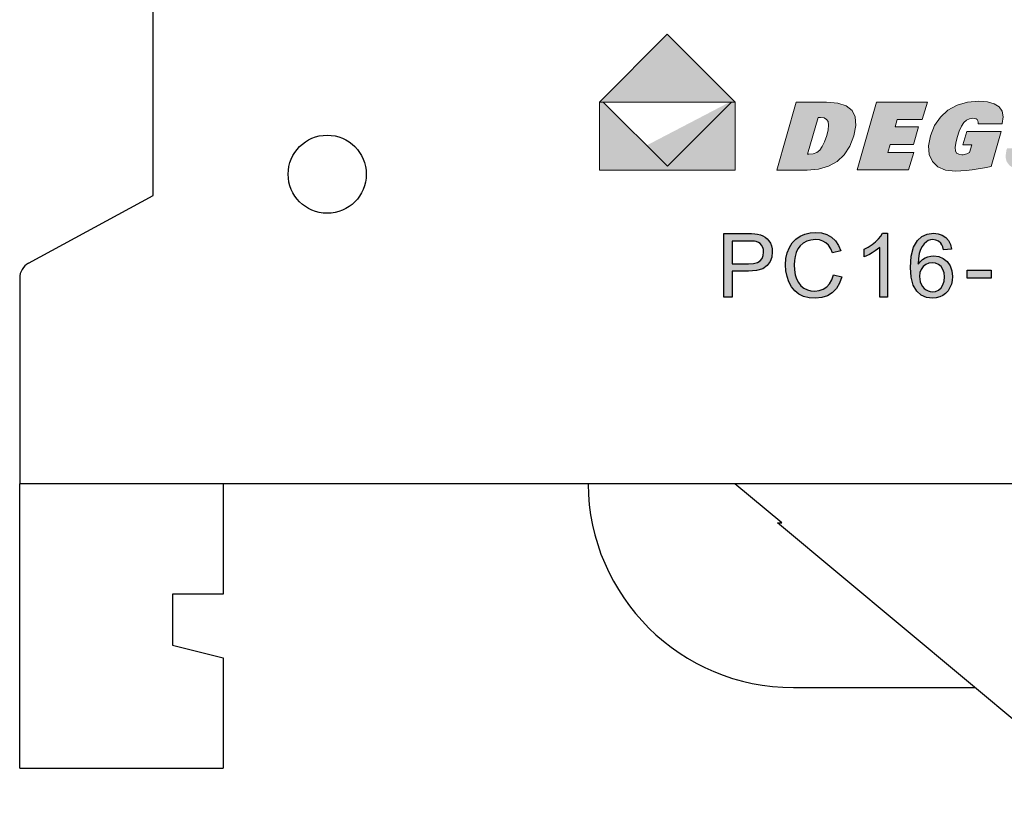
# Model space of a CAD drawing. Header units: inches. Extents: x 3728 to 5725, y -2497 to -825.
# Tile 3 of 10: x 5572 to 5596, y -2419 to -2400. Entities that reach past the tile are written whole.
import ezdxf

# ---------------------------------------------------------------- set-up
doc = ezdxf.new("R2010")
doc.units = ezdxf.units.IN
doc.header["$MEASUREMENT"] = 0
doc.layers.get('0').update_dxf_attribs({"lineweight": 30})
for name, color, linetype in [('___1', 7, 'Continuous'), ('DIM', 3, 'Continuous'), ('RED', 1, 'Continuous')]:
    doc.layers.add(name, color=color, linetype=linetype)

msp = doc.modelspace()

# ---------------------------------------------------------------- hatches: boundary and pattern name
at = {"layer": 'DIM'}
h = msp.add_hatch(color=1, dxfattribs=at)
h.paths.add_polyline_path([(5587.63933480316, -2400.640155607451), (5586.040210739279, -2402.240155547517), (5589.240210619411, -2402.240155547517)], flags=17)
h.paths.add_polyline_path([(5586.040210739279, -2403.840155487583), (5589.240210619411, -2403.840155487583), (5589.240210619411, -2402.240155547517), (5586.040210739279, -2402.240155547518)], flags=17)
h.paths.add_polyline_path([(5586.040210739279, -2403.840155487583), (5589.240210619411, -2403.840155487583), (5589.240210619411, -2402.240155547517), (5587.63933480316, -2400.640155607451), (5586.040210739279, -2402.240155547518)])
h.paths.add_polyline_path([(5591.442314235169, -2403.749925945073), (5591.206834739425, -2403.817594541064), (5590.937035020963, -2403.840155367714), (5590.217809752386, -2403.840155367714), (5590.679855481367, -2402.240155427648), (5591.394638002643, -2402.240155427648), (5591.657801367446, -2402.261827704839), (5591.857752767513, -2402.326816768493), (5591.994367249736, -2402.435011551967), (5592.069047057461, -2402.58824468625), (5592.08286122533, -2402.787543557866), (5592.035795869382, -2403.03293593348), (5591.940762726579, -2403.278258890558), (5591.810034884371, -2403.479612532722), (5591.643501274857, -2403.637149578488)])
h.paths.add_polyline_path([(5596.557778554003, -2402.549939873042), (5596.524208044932, -2402.559630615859), (5596.493886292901, -2402.575929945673), (5596.468312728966, -2402.59749115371), (5596.449347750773, -2402.623106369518), (5596.436921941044, -2402.65283112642), (5596.442933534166, -2402.706685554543), (5596.494747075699, -2402.751418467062), (5596.592320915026, -2402.787015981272), (5596.63313865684, -2402.797567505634), (5596.668014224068, -2402.806994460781), (5596.696836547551, -2402.815505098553), (5596.872158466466, -2402.875551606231), (5596.999540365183, -2402.940262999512), (5597.078954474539, -2403.009653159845), (5597.118994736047, -2403.090872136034), (5597.128352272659, -2403.190361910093), (5597.107054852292, -2403.308094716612), (5597.03908081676, -2403.46743662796), (5596.934023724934, -2403.603023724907), (5596.791772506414, -2403.714814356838), (5596.620018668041, -2403.798254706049), (5596.425967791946, -2403.848263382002), (5596.209647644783, -2403.864909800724), (5596.001088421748, -2403.850998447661), (5595.836095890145, -2403.809333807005), (5595.714767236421, -2403.739957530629), (5595.639393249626, -2403.644563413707), (5595.612014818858, -2403.525497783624), (5595.632659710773, -2403.382760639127), (5595.636713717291, -2403.368807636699), (5595.640170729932, -2403.357145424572), (5595.643155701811, -2403.347607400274), (5595.64593241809, -2403.33972152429), (5595.648723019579, -2403.332321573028), (5595.651471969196, -2403.325421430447), (5596.225336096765, -2403.325421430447), (5596.22157364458, -2403.338374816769), (5596.211410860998, -2403.388064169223), (5596.212257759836, -2403.428354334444), (5596.224031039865, -2403.459286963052), (5596.247272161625, -2403.481223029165), (5596.282008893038, -2403.494440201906), (5596.328324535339, -2403.498855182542), (5596.371474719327, -2403.495412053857), (5596.410057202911, -2403.48506878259), (5596.444141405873, -2403.467811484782), (5596.472102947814, -2403.444778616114), (5596.49316434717, -2403.416400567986), (5596.507159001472, -2403.382760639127), (5596.512865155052, -2403.357478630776), (5596.514503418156, -2403.334820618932), (5596.512032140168, -2403.314703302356), (5596.505812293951, -2403.297432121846), (5596.495580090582, -2403.283284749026), (5596.481418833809, -2403.272177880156), (5596.444557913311, -2403.255517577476), (5596.387232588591, -2403.235733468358), (5596.309290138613, -2403.212658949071), (5596.227252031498, -2403.189390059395), (5596.157778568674, -2403.168398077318), (5596.100772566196, -2403.149794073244), (5595.992202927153, -2403.102825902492), (5595.910442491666, -2403.046902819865), (5595.855616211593, -2402.981941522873), (5595.826280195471, -2402.906498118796), (5595.821018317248, -2402.818392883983), (5595.839872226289, -2402.717542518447), (5595.903542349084, -2402.570654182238), (5596.002865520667, -2402.447340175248), (5596.137883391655, -2402.347780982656), (5596.303695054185, -2402.274670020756), (5596.495344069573, -2402.230756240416), (5596.712788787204, -2402.216095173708), (5596.90268847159, -2402.228687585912), (5597.052284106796, -2402.266423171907), (5597.161603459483, -2402.32930193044), (5597.228994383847, -2402.41594938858), (5597.253124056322, -2402.524491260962), (5597.233923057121, -2402.655010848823), (5597.224190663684, -2402.688692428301), (5596.694642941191, -2402.688692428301), (5596.699918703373, -2402.644459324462), (5596.696656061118, -2402.608695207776), (5596.684924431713, -2402.581441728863), (5596.664154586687, -2402.562101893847), (5596.634013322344, -2402.550564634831), (5596.594403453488, -2402.546732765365)])
h.paths.add_polyline_path([(5594.469436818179, -2402.311267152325), (5594.713204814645, -2402.239891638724), (5594.98650319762, -2402.216095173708), (5595.188342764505, -2402.231256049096), (5595.347184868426, -2402.276655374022), (5595.463029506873, -2402.352195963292), (5595.533627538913, -2402.455628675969), (5595.556604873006, -2402.584787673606), (5595.531947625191, -2402.739742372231), (5595.52949023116, -2402.748211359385), (5594.964095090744, -2402.748211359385), (5594.966732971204, -2402.710170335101), (5594.959735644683, -2402.678085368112), (5594.943103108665, -2402.652067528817), (5594.917487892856, -2402.633241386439), (5594.883889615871, -2402.621870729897), (5594.842363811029, -2402.618066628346), (5594.760783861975, -2402.629506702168), (5594.689102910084, -2402.663799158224), (5594.62739037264, -2402.720832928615), (5594.572328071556, -2402.80568940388), (5594.520139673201, -2402.922728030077), (5594.470839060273, -2403.072129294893), (5594.437615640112, -2403.207369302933), (5594.424648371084, -2403.312856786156), (5594.431978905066, -2403.388661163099), (5594.460190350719, -2403.439544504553), (5594.509976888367, -2403.470157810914), (5594.5815328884, -2403.480376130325), (5594.611340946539, -2403.479015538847), (5594.641634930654, -2403.474850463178), (5594.672373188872, -2403.467811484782), (5594.703527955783, -2403.458079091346), (5594.735251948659, -2403.445222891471), (5594.767420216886, -2403.429326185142), (5594.819844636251, -2403.247798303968), (5594.608744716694, -2403.247798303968), (5594.699210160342, -2402.93459849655), (5595.507137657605, -2402.93459849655), (5595.270672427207, -2403.753244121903), (5595.117800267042, -2403.787175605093), (5594.969606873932, -2403.815012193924), (5594.826133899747, -2403.836823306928), (5594.688019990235, -2403.85251175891), (5594.555987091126, -2403.861827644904), (5594.430118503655, -2403.864909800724), (5594.200303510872, -2403.8400165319), (5594.020455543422, -2403.765336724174), (5593.89063013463, -2403.640856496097), (5593.815533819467, -2403.473239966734), (5593.800206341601, -2403.269873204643), (5593.844606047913, -2403.030742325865), (5593.939889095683, -2402.792152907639), (5594.07683678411, -2402.591909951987), (5594.255421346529, -2402.430207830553)])
h.paths.add_polyline_path([(5598.473686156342, -2403.768946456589), (5598.248147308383, -2403.839294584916), (5597.99350846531, -2403.862730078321), (5597.766595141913, -2403.838808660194), (5597.591689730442, -2403.767072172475), (5597.468819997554, -2403.647534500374), (5597.400623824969, -2403.484721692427), (5597.389822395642, -2403.28264610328), (5597.436415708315, -2403.041460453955), (5597.530490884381, -2402.797248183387), (5597.660010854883, -2402.593312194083), (5597.825045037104, -2402.42948588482), (5598.020623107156, -2402.309656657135), (5598.241885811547, -2402.237836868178), (5598.488888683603, -2402.213915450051), (5598.721008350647, -2402.237822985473), (5598.899690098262, -2402.309545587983), (5599.025044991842, -2402.429111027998), (5599.094629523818, -2402.592381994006), (5599.105861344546, -2402.795845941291), (5599.058879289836, -2403.039225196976), (5598.964221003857, -2403.285478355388), (5598.834645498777, -2403.489594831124), (5598.670138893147, -2403.651574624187)])
h.paths.add_polyline_path([(5591.077217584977, -2403.458426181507), (5591.161657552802, -2403.424675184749), (5591.232685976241, -2403.368321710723), (5591.293870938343, -2403.285367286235), (5591.348905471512, -2403.171855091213), (5591.397914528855, -2403.027799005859), (5591.43106853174, -2402.888754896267), (5591.441675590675, -2402.779393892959), (5591.429791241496, -2402.699785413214), (5591.394513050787, -2402.645542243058), (5591.334674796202, -2402.61299911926), (5591.250179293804, -2402.602156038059), (5591.23624017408, -2402.602169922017), (5591.224647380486, -2402.60228099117), (5591.215303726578, -2402.602544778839), (5591.20751503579, -2402.603030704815), (5591.199823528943, -2402.603669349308), (5591.192187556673, -2402.604405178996), (5590.94299107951, -2403.467422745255), (5590.94803082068, -2403.467547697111), (5590.954389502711, -2403.467936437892), (5590.969689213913, -2403.469172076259), (5590.97540925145, -2403.469546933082), (5590.979338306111, -2403.469671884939)], flags=16)
h.paths.add_polyline_path([(5598.306236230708, -2402.638628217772), (5598.252437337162, -2402.668116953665), (5598.205635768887, -2402.717167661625), (5598.161860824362, -2402.792860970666), (5598.117030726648, -2402.902416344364), (5598.071173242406, -2403.04588931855), (5598.036589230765, -2403.180976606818), (5598.019484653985, -2403.285894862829), (5598.019845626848, -2403.360560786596), (5598.037908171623, -2403.410222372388), (5598.07393607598, -2403.440072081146), (5598.127859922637, -2403.450040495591), (5598.188670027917, -2403.439572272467), (5598.243024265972, -2403.408139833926), (5598.290797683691, -2403.35575706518), (5598.335711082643, -2403.276148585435), (5598.381568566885, -2403.163080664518), (5598.428272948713, -2403.016650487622), (5598.462121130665, -2402.884520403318), (5598.478475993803, -2402.783114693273), (5598.477351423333, -2402.712350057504), (5598.458317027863, -2402.665881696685), (5598.421511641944, -2402.638045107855), (5598.36687973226, -2402.628784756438)], flags=16)
h.paths.add_polyline_path([(5601.200797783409, -2402.240155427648), (5600.739362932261, -2403.837961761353), (5599.993911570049, -2403.837961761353), (5599.933018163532, -2402.855448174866), (5599.64927932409, -2403.837961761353), (5599.145707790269, -2403.837961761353), (5599.607087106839, -2402.240155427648), (5600.352594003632, -2402.240155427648), (5600.420915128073, -2403.196748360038), (5600.697170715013, -2402.240155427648)])
h.paths.add_polyline_path([(5593.448617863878, -2403.42309245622), (5593.328802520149, -2403.837961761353), (5592.11223944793, -2403.837961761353), (5592.573674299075, -2402.240155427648), (5593.7695230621, -2402.240155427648), (5593.650971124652, -2402.650595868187), (5593.058627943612, -2402.650595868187), (5593.008549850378, -2402.824029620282), (5593.558756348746, -2402.824029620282), (5593.440204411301, -2403.234470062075), (5592.889997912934, -2403.234470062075), (5592.835560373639, -2403.42309245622)])
edge = h.paths.add_edge_path(flags=17)
edge.add_line((5589.19494340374, -2402.194913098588), (5589.194955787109, -2402.194900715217))
edge.add_line((5587.640210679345, -2403.749645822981), (5589.149700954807, -2402.240155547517))
edge.add_line((5587.640210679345, -2403.749645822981), (5586.130720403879, -2402.240155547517))
edge.add_line((5589.09875055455, -2402.09877287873), (5589.098827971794, -2402.098695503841))
edge.add_line((5586.040210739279, -2402.245166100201), (5586.040210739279, -2403.840155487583))
for points in [[(5586.040210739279, -2402.240155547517), (5589.240210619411, -2402.240155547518), (5587.63933480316, -2400.640155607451)], [(5586.130720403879, -2402.240155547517), (5586.040210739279, -2402.240155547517), (5586.040210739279, -2403.840155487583), (5589.240210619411, -2403.840155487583), (5589.240210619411, -2402.240155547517), (5589.149700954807, -2402.240155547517), (5587.640210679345, -2403.749645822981)]]:
    msp.add_hatch(color=1, dxfattribs=at).paths.add_polyline_path(points)
at = {"layer": 'RED'}
h = msp.add_hatch(color=256, dxfattribs=at)
h.paths.add_polyline_path([(5593.969526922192, -2405.490443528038), (5594.031013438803, -2405.516725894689), (5594.08481917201, -2405.56061033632), (5594.112557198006, -2405.599832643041), (5594.135700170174, -2405.65238396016), (5594.154328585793, -2405.718123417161), (5594.337379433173, -2405.703808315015), (5594.312324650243, -2405.595566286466), (5594.267179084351, -2405.504161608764), (5594.201842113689, -2405.429674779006), (5594.119298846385, -2405.374353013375), (5594.02262159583, -2405.341168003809), (5593.911890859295, -2405.330106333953), (5593.764225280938, -2405.349291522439), (5593.638374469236, -2405.406739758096), (5593.534251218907, -2405.502296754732), (5593.444932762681, -2405.660279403), (5593.391402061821, -2405.870967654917), (5593.373578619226, -2406.134448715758), (5593.389664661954, -2406.369232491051), (5593.438036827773, -2406.55528857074), (5593.518882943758, -2406.692536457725), (5593.625099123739, -2406.786751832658), (5593.750252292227, -2406.843160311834), (5593.894402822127, -2406.861929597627), (5593.981299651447, -2406.854819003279), (5594.061743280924, -2406.833420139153), (5594.135820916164, -2406.797679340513), (5594.201728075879, -2406.748334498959), (5594.257526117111, -2406.68634487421), (5594.303147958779, -2406.611858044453), (5594.337010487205, -2406.528711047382), (5594.357443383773, -2406.441210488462), (5594.364292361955, -2406.349208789), (5594.349856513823, -2406.214865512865), (5594.306629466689, -2406.098124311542), (5594.234698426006, -2405.99893822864), (5594.142327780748, -2405.923592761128), (5594.037781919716, -2405.878440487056), (5593.92097363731, -2405.863400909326), (5593.851712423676, -2405.868861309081), (5593.784483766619, -2405.885195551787), (5593.7194151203, -2405.912309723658), (5593.658492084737, -2405.950955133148), (5593.604243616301, -2406.001158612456), (5593.556595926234, -2406.062846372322), (5593.563344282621, -2405.924196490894), (5593.580724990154, -2405.808588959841), (5593.608650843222, -2405.716037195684), (5593.646269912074, -2405.641429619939), (5593.69203262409, -2405.579701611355), (5593.745952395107, -2405.530926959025), (5593.792660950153, -2405.50357129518), (5593.844098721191, -2405.487169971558), (5593.900346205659, -2405.481696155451)])
h.paths.add_polyline_path([(5593.963362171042, -2406.036074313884), (5594.032878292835, -2406.065844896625), (5594.09284877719, -2406.115565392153), (5594.138846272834, -2406.182612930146), (5594.166443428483, -2406.264344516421), (5594.175646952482, -2406.360753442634), (5594.166329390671, -2406.460871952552), (5594.138383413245, -2406.546085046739), (5594.091795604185, -2406.616399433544), (5594.032281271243, -2406.668783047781), (5593.965461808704, -2406.700223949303), (5593.891263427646, -2406.710708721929), (5593.812741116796, -2406.703045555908), (5593.73861372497, -2406.664939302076), (5593.693917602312, -2406.630010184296), (5593.656278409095, -2406.585904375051), (5593.625790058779, -2406.532574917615), (5593.603317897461, -2406.473671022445), (5593.5897809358, -2406.412902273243), (5593.585252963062, -2406.35026867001), (5593.594919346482, -2406.25968908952), (5593.623918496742, -2406.181452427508), (5593.672243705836, -2406.115565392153), (5593.734441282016, -2406.065844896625), (5593.805097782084, -2406.036074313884), (5593.88428699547, -2406.02616643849)], flags=16)
h.paths.add_polyline_path([(5592.830666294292, -2405.330106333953), (5592.712221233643, -2405.330106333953), (5592.672536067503, -2405.395678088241), (5592.617871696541, -2405.462571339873), (5592.5483958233, -2405.530926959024), (5592.46688560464, -2405.596351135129), (5592.376748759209, -2405.655026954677), (5592.277985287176, -2405.706947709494), (5592.277985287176, -2405.884712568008), (5592.337747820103, -2405.860174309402), (5592.402467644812, -2405.828485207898), (5592.472231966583, -2405.789719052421), (5592.539547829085, -2405.747471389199), (5592.597619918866, -2405.705210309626), (5592.646535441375, -2405.662949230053), (5592.646535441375, -2406.836418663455), (5592.830666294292, -2406.836418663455)])
h.paths.add_polyline_path([(5591.308492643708, -2405.513807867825), (5591.380235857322, -2405.555384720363), (5591.441286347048, -2405.615120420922), (5591.491771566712, -2405.694577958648), (5591.531852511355, -2405.79391832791), (5591.727125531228, -2405.747833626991), (5591.676600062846, -2405.619621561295), (5591.605333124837, -2405.512224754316), (5591.513338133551, -2405.425475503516), (5591.403050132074, -2405.361775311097), (5591.276843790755, -2405.323612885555), (5591.134652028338, -2405.310907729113), (5591.005983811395, -2405.320936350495), (5590.884768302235, -2405.35106246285), (5590.771012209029, -2405.40135985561), (5590.669089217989, -2405.471097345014), (5590.584104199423, -2405.559456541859), (5590.515969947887, -2405.666464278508), (5590.466229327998, -2405.789390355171), (5590.436438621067, -2405.925598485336), (5590.426524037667, -2406.075075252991), (5590.435365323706, -2406.215234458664), (5590.461828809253, -2406.34934295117), (5590.505827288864, -2406.477407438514), (5590.566730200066, -2406.592303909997), (5590.643839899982, -2406.687646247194), (5590.73710272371, -2406.763421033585), (5590.848437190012, -2406.818139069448), (5590.97988256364, -2406.850981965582), (5591.131505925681, -2406.861929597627), (5591.279889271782, -2406.847708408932), (5591.412119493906, -2406.805004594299), (5591.528371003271, -2406.733737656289), (5591.625350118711, -2406.63502784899), (5591.700266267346, -2406.510693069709), (5591.752985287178, -2406.360753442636), (5591.554224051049, -2406.310469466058), (5591.51869120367, -2406.426278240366), (5591.466549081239, -2406.521533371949), (5591.397717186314, -2406.596140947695), (5591.314898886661, -2406.64945028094), (5591.22083779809, -2406.681494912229), (5591.115446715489, -2406.692194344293), (5591.026114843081, -2406.684379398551), (5590.941129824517, -2406.660874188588), (5590.860411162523, -2406.621631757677), (5590.788775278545, -2406.566464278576), (5590.730964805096, -2406.495304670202), (5590.686818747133, -2406.408233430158), (5590.655941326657, -2406.307618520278), (5590.637420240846, -2406.196290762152), (5590.631248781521, -2406.074022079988), (5590.636494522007, -2405.976130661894), (5590.652225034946, -2405.880177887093), (5590.678420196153, -2405.786230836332), (5590.717300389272, -2405.699354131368), (5590.771703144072, -2405.625128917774), (5590.841554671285, -2405.563414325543), (5590.925312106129, -2405.517430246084), (5591.021560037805, -2405.489839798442), (5591.130479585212, -2405.480642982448), (5591.225265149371, -2405.488920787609)])
h.paths.add_polyline_path([(5589.894960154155, -2405.390063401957), (5589.833124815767, -2405.366658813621), (5589.763367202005, -2405.350706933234), (5589.703061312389, -2405.342824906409), (5589.626991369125, -2405.338035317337), (5589.53524457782, -2405.336418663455), (5588.969328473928, -2405.336418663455), (5588.969328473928, -2406.836418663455), (5589.167747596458, -2406.836418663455), (5589.167747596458, -2406.226644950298), (5589.552699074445, -2406.226644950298), (5589.742981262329, -2406.211880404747), (5589.889700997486, -2406.167694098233), (5589.992871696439, -2406.094247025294), (5590.06041563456, -2405.999293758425), (5590.10095273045, -2405.891212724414), (5590.114462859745, -2405.770144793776), (5590.109438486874, -2405.697851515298), (5590.094325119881, -2405.629656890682), (5590.069035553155, -2405.56550054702), (5590.035394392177, -2405.508152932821), (5589.9953134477, -2405.459874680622), (5589.948873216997, -2405.420927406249)])
h.paths.add_polyline_path([(5589.888694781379, -2405.662828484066), (5589.904485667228, -2405.716614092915), (5589.909731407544, -2405.776457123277), (5589.900769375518, -2405.856558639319), (5589.873876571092, -2405.923700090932), (5589.829052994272, -2405.977968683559), (5589.762803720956, -2406.017794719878), (5589.671707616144, -2406.041635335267), (5589.555838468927, -2406.049564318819), (5589.167747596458, -2406.049564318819), (5589.167747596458, -2405.513445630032), (5589.551666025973, -2405.513445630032), (5589.632277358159, -2405.514948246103), (5589.693944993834, -2405.519395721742), (5589.736829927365, -2405.526727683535), (5589.809613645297, -2405.555702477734), (5589.862251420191, -2405.615093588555)], flags=16)

# ---------------------------------------------------------------- linework, layer by layer
at = {"color": 7, "linetype": 'Continuous'}
for p, q in [((5575.520504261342, -2404.440155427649), (5575.520504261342, -2387.990155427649)), ((5572.579640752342, -2406.036914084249), (5575.520504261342, -2404.440155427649)), ((5572.370504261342, -2406.388440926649), (5572.370504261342, -2411.240155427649)), ((5614.870504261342, -2411.240155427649), (5572.370504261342, -2411.240155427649))]:
    msp.add_line(p, q, dxfattribs=at)
at = {"color": 1, "linetype": 'Continuous', "lineweight": 0}
for p, q in [((5587.63933480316, -2400.640155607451), (5586.040210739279, -2402.240155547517)), ((5586.040210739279, -2402.240155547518), (5586.040210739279, -2403.840155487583)), ((5586.040210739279, -2402.240155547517), (5589.240210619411, -2402.240155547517)), ((5587.640210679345, -2403.749645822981), (5586.130720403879, -2402.240155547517)), ((5587.640210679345, -2403.749645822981), (5589.149700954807, -2402.240155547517)), ((5589.240210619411, -2402.240155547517), (5589.240210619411, -2403.840155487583)), ((5586.040210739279, -2403.840155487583), (5589.240210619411, -2403.840155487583))]:
    msp.add_line(p, q, dxfattribs=at)
at = {"color": 1, "linetype": 'Continuous'}
for p, q in [((5594.705867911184, -2406.201141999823), (5595.274955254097, -2406.201141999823)), ((5594.705867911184, -2406.386244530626), (5594.705867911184, -2406.201141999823)), ((5595.274955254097, -2406.201141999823), (5595.274955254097, -2406.386244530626)), ((5595.274955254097, -2406.386244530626), (5594.705867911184, -2406.386244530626))]:
    msp.add_line(p, q, dxfattribs=at)
at = {"color": 3, "linetype": 'Continuous'}
for p, q in [((5572.370504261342, -2417.940155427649), (5572.370504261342, -2411.240155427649)), ((5577.170504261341, -2411.240155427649), (5577.170504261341, -2413.840155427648)), ((5590.342613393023, -2412.160155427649), (5589.232498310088, -2411.240155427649)), ((5598.244785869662, -2418.840155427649), (5590.2336211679, -2412.160155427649)), ((5590.2336211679, -2412.160155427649), (5590.342613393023, -2412.160155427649)), ((5575.970504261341, -2413.840155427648), (5575.970504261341, -2415.040155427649)), ((5577.170504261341, -2413.840155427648), (5575.970504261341, -2413.840155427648)), ((5575.970504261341, -2415.040155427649), (5577.170504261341, -2415.340155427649)), ((5577.170504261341, -2415.340155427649), (5577.170504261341, -2417.940155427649)), ((5590.611399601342, -2416.040155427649), (5594.886812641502, -2416.040155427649)), ((5572.370504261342, -2417.940155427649), (5577.170504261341, -2417.940155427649))]:
    msp.add_line(p, q, dxfattribs=at)
at = {"color": 7, "linetype": 'Continuous'}
msp.add_circle((5579.620504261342, -2403.940155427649), 0.9209061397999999, dxfattribs=at)
msp.add_arc((5572.770504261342, -2406.388440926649), 0.4, 118.5000007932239, 180, dxfattribs=at)
at = {"color": 3, "linetype": 'Continuous'}
msp.add_arc((5590.611399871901, -2411.199259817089), 4.840895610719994, 180.4840372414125, 269.9999967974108, dxfattribs=at)
at = {"color": 1, "linetype": 'Continuous'}
for points in [[(5595.274955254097, -2406.201141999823), (5595.274955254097, -2406.386244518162), (5594.705867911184, -2406.386244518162)], [(5594.705867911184, -2406.386244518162), (5594.705867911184, -2406.201141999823), (5595.274955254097, -2406.201141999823)]]:
    msp.add_solid(points, dxfattribs=at)
at = {"layer": '___1', "color": 1, "linetype": 'Continuous', "lineweight": 0}
for p, q in [((5589.240210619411, -2402.240155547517), (5587.63933480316, -2400.640155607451)), ((5590.217809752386, -2403.840155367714), (5590.679855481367, -2402.240155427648)), ((5590.679855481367, -2402.240155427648), (5591.394638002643, -2402.240155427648)), ((5591.394638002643, -2402.240155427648), (5591.657801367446, -2402.261827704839)), ((5591.657801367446, -2402.261827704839), (5591.857752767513, -2402.326816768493)), ((5591.857752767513, -2402.326816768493), (5591.994367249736, -2402.435011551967)), ((5592.11223944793, -2403.837961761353), (5592.573674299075, -2402.240155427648)), ((5592.573674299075, -2402.240155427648), (5593.7695230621, -2402.240155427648)), ((5593.7695230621, -2402.240155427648), (5593.650971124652, -2402.650595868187)), ((5594.255421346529, -2402.430207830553), (5594.469436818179, -2402.311267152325)), ((5594.469436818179, -2402.311267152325), (5594.713204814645, -2402.239891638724)), ((5594.713204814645, -2402.239891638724), (5594.98650319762, -2402.216095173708)), ((5594.98650319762, -2402.216095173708), (5595.188342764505, -2402.231256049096)), ((5595.188342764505, -2402.231256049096), (5595.347184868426, -2402.276655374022)), ((5595.347184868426, -2402.276655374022), (5595.463029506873, -2402.352195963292)), ((5595.463029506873, -2402.352195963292), (5595.533627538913, -2402.455628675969)), ((5591.192187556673, -2402.604405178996), (5590.94299107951, -2403.467422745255)), ((5591.199823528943, -2402.603669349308), (5591.192187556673, -2402.604405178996)), ((5591.20751503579, -2402.603030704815), (5591.199823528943, -2402.603669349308)), ((5591.215303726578, -2402.602544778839), (5591.20751503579, -2402.603030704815)), ((5591.224647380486, -2402.60228099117), (5591.215303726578, -2402.602544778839)), ((5591.23624017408, -2402.602169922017), (5591.224647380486, -2402.60228099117)), ((5591.250179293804, -2402.602156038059), (5591.23624017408, -2402.602169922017)), ((5591.334674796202, -2402.61299911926), (5591.250179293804, -2402.602156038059)), ((5591.394513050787, -2402.645542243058), (5591.334674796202, -2402.61299911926)), ((5591.994367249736, -2402.435011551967), (5592.069047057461, -2402.58824468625)), ((5592.069047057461, -2402.58824468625), (5592.08286122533, -2402.787543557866)), ((5593.939889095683, -2402.792152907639), (5594.07683678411, -2402.591909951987)), ((5594.07683678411, -2402.591909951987), (5594.255421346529, -2402.430207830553)), ((5594.842363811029, -2402.618066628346), (5594.760783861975, -2402.629506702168)), ((5594.883889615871, -2402.621870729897), (5594.842363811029, -2402.618066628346)), ((5594.917487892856, -2402.633241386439), (5594.883889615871, -2402.621870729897)), ((5595.556604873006, -2402.584787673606), (5595.531947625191, -2402.739742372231)), ((5595.533627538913, -2402.455628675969), (5595.556604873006, -2402.584787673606)), ((5591.429791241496, -2402.699785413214), (5591.394513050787, -2402.645542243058)), ((5591.441675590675, -2402.779393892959), (5591.429791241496, -2402.699785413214)), ((5591.43106853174, -2402.888754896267), (5591.441675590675, -2402.779393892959)), ((5592.08286122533, -2402.787543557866), (5592.035795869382, -2403.03293593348)), ((5593.058627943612, -2402.650595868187), (5593.008549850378, -2402.824029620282)), ((5593.008549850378, -2402.824029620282), (5593.558756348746, -2402.824029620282)), ((5593.650971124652, -2402.650595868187), (5593.058627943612, -2402.650595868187)), ((5593.558756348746, -2402.824029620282), (5593.440204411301, -2403.234470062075)), ((5593.844606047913, -2403.030742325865), (5593.939889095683, -2402.792152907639)), ((5594.572328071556, -2402.80568940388), (5594.520139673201, -2402.922728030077)), ((5594.62739037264, -2402.720832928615), (5594.572328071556, -2402.80568940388)), ((5594.689102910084, -2402.663799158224), (5594.62739037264, -2402.720832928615)), ((5594.760783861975, -2402.629506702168), (5594.689102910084, -2402.663799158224)), ((5594.943103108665, -2402.652067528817), (5594.917487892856, -2402.633241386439)), ((5594.959735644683, -2402.678085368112), (5594.943103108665, -2402.652067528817)), ((5594.966732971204, -2402.710170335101), (5594.959735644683, -2402.678085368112)), ((5594.964095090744, -2402.748211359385), (5594.966732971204, -2402.710170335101)), ((5595.52949023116, -2402.748211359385), (5594.964095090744, -2402.748211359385)), ((5595.531947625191, -2402.739742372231), (5595.52949023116, -2402.748211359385)), ((5591.348905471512, -2403.171855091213), (5591.397914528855, -2403.027799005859)), ((5591.397914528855, -2403.027799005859), (5591.43106853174, -2402.888754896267)), ((5592.035795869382, -2403.03293593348), (5591.940762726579, -2403.278258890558)), ((5593.800206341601, -2403.269873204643), (5593.844606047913, -2403.030742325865)), ((5594.470839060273, -2403.072129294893), (5594.437615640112, -2403.207369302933)), ((5594.520139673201, -2402.922728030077), (5594.470839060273, -2403.072129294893)), ((5594.608744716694, -2403.247798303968), (5594.699210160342, -2402.93459849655)), ((5594.699210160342, -2402.93459849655), (5595.507137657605, -2402.93459849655)), ((5595.507137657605, -2402.93459849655), (5595.270672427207, -2403.753244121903)), ((5591.232685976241, -2403.368321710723), (5591.293870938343, -2403.285367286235)), ((5591.293870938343, -2403.285367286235), (5591.348905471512, -2403.171855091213)), ((5591.940762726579, -2403.278258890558), (5591.810034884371, -2403.479612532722)), ((5592.889997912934, -2403.234470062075), (5592.835560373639, -2403.42309245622)), ((5593.440204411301, -2403.234470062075), (5592.889997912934, -2403.234470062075)), ((5593.815533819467, -2403.473239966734), (5593.800206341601, -2403.269873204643)), ((5594.437615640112, -2403.207369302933), (5594.424648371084, -2403.312856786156)), ((5594.424648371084, -2403.312856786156), (5594.431978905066, -2403.388661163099)), ((5594.819844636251, -2403.247798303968), (5594.608744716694, -2403.247798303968)), ((5594.767420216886, -2403.429326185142), (5594.819844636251, -2403.247798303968)), ((5590.94299107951, -2403.467422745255), (5590.94803082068, -2403.467547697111)), ((5590.94803082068, -2403.467547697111), (5590.954389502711, -2403.467936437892)), ((5590.954389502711, -2403.467936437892), (5590.969689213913, -2403.469172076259)), ((5590.969689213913, -2403.469172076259), (5590.97540925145, -2403.469546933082)), ((5590.97540925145, -2403.469546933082), (5590.979338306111, -2403.469671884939)), ((5590.979338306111, -2403.469671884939), (5591.077217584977, -2403.458426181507)), ((5591.077217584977, -2403.458426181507), (5591.161657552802, -2403.424675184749)), ((5591.161657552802, -2403.424675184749), (5591.232685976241, -2403.368321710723)), ((5591.810034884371, -2403.479612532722), (5591.643501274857, -2403.637149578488)), ((5592.835560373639, -2403.42309245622), (5593.448617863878, -2403.42309245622)), ((5593.448617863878, -2403.42309245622), (5593.328802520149, -2403.837961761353)), ((5593.89063013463, -2403.640856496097), (5593.815533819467, -2403.473239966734)), ((5594.431978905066, -2403.388661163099), (5594.460190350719, -2403.439544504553)), ((5594.460190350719, -2403.439544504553), (5594.509976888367, -2403.470157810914)), ((5594.509976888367, -2403.470157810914), (5594.5815328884, -2403.480376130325)), ((5594.5815328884, -2403.480376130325), (5594.611340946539, -2403.479015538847)), ((5594.611340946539, -2403.479015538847), (5594.641634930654, -2403.474850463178)), ((5594.641634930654, -2403.474850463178), (5594.672373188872, -2403.467811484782)), ((5594.672373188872, -2403.467811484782), (5594.703527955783, -2403.458079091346)), ((5594.703527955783, -2403.458079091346), (5594.735251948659, -2403.445222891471)), ((5594.735251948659, -2403.445222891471), (5594.767420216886, -2403.429326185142)), ((5591.442314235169, -2403.749925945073), (5591.206834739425, -2403.817594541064)), ((5591.643501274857, -2403.637149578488), (5591.442314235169, -2403.749925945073)), ((5594.020455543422, -2403.765336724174), (5593.89063013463, -2403.640856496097)), ((5594.200303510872, -2403.8400165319), (5594.020455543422, -2403.765336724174)), ((5595.117800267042, -2403.787175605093), (5594.969606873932, -2403.815012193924)), ((5595.270672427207, -2403.753244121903), (5595.117800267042, -2403.787175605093)), ((5590.937035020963, -2403.840155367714), (5590.217809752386, -2403.840155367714)), ((5591.206834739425, -2403.817594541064), (5590.937035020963, -2403.840155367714)), ((5593.328802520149, -2403.837961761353), (5592.11223944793, -2403.837961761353)), ((5594.430118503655, -2403.864909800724), (5594.200303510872, -2403.8400165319)), ((5594.555987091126, -2403.861827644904), (5594.430118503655, -2403.864909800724)), ((5594.688019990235, -2403.85251175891), (5594.555987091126, -2403.861827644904)), ((5594.826133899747, -2403.836823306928), (5594.688019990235, -2403.85251175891)), ((5594.969606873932, -2403.815012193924), (5594.826133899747, -2403.836823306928))]:
    msp.add_line(p, q, dxfattribs=at)
at = {"layer": '___1', "color": 1, "linetype": 'Continuous'}
for p, q in [((5588.969328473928, -2405.336418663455), (5589.53524457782, -2405.336418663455)), ((5588.969328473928, -2406.836418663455), (5588.969328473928, -2405.336418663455)), ((5589.53524457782, -2405.336418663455), (5589.626991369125, -2405.338035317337)), ((5589.626991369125, -2405.338035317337), (5589.703061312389, -2405.342824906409)), ((5589.703061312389, -2405.342824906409), (5589.763367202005, -2405.350706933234)), ((5589.763367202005, -2405.350706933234), (5589.833124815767, -2405.366658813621)), ((5589.833124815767, -2405.366658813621), (5589.894960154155, -2405.390063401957)), ((5589.894960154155, -2405.390063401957), (5589.948873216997, -2405.420927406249)), ((5590.669089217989, -2405.471097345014), (5590.771012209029, -2405.40135985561)), ((5590.771012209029, -2405.40135985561), (5590.884768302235, -2405.35106246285)), ((5590.884768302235, -2405.35106246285), (5591.005983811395, -2405.320936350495)), ((5591.005983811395, -2405.320936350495), (5591.134652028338, -2405.310907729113)), ((5591.134652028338, -2405.310907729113), (5591.276843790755, -2405.323612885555)), ((5591.276843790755, -2405.323612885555), (5591.403050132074, -2405.361775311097)), ((5591.403050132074, -2405.361775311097), (5591.513338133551, -2405.425475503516)), ((5592.617871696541, -2405.462571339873), (5592.672536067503, -2405.395678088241)), ((5592.672536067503, -2405.395678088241), (5592.712221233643, -2405.330106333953)), ((5592.712221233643, -2405.330106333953), (5592.830666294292, -2405.330106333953)), ((5592.830666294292, -2405.330106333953), (5592.830666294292, -2406.836418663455)), ((5593.534251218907, -2405.502296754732), (5593.638374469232, -2405.406739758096)), ((5593.638374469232, -2405.406739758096), (5593.764225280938, -2405.349291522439)), ((5593.764225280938, -2405.349291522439), (5593.911890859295, -2405.330106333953)), ((5593.911890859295, -2405.330106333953), (5594.02262159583, -2405.341168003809)), ((5594.02262159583, -2405.341168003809), (5594.119298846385, -2405.374353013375)), ((5594.119298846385, -2405.374353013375), (5594.201842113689, -2405.429674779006)), ((5589.551666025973, -2405.513445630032), (5589.167747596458, -2405.513445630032)), ((5589.167747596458, -2405.513445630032), (5589.167747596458, -2406.049564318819)), ((5589.632277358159, -2405.514948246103), (5589.551666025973, -2405.513445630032)), ((5589.693944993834, -2405.519395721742), (5589.632277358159, -2405.514948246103)), ((5589.736829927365, -2405.526727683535), (5589.693944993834, -2405.519395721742)), ((5589.785410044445, -2405.546067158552), (5589.736829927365, -2405.526727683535)), ((5589.82716801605, -2405.575509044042), (5589.785410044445, -2405.546067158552)), ((5589.862251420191, -2405.615093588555), (5589.82716801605, -2405.575509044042)), ((5589.888694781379, -2405.662828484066), (5589.862251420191, -2405.615093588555)), ((5589.948873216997, -2405.420927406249), (5589.9953134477, -2405.459874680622)), ((5589.9953134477, -2405.459874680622), (5590.035394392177, -2405.508152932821)), ((5590.035394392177, -2405.508152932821), (5590.069035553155, -2405.56550054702)), ((5590.069035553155, -2405.56550054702), (5590.094325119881, -2405.629656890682)), ((5590.094325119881, -2405.629656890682), (5590.109438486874, -2405.697851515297)), ((5590.515969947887, -2405.666464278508), (5590.584104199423, -2405.559456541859)), ((5590.584104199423, -2405.559456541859), (5590.669089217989, -2405.471097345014)), ((5590.771703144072, -2405.625128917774), (5590.717300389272, -2405.699354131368)), ((5590.841554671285, -2405.563414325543), (5590.771703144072, -2405.625128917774)), ((5590.925312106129, -2405.517430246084), (5590.841554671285, -2405.563414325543)), ((5591.021560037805, -2405.489839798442), (5590.925312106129, -2405.517430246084)), ((5591.130479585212, -2405.480642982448), (5591.021560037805, -2405.489839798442)), ((5591.225265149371, -2405.488920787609), (5591.130479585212, -2405.480642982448)), ((5591.308492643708, -2405.513807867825), (5591.225265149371, -2405.488920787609)), ((5591.380235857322, -2405.555384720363), (5591.308492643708, -2405.513807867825)), ((5591.441286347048, -2405.615120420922), (5591.380235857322, -2405.555384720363)), ((5591.491771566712, -2405.694577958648), (5591.441286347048, -2405.615120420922)), ((5591.513338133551, -2405.425475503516), (5591.605333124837, -2405.512224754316)), ((5591.605333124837, -2405.512224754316), (5591.676600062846, -2405.619621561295)), ((5591.676600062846, -2405.619621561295), (5591.727125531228, -2405.747833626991)), ((5592.376748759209, -2405.655026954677), (5592.46688560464, -2405.596351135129)), ((5592.46688560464, -2405.596351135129), (5592.5483958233, -2405.530926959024)), ((5592.5483958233, -2405.530926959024), (5592.617871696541, -2405.462571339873)), ((5593.444932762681, -2405.660279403), (5593.534251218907, -2405.502296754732)), ((5593.646269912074, -2405.641429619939), (5593.608650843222, -2405.716037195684)), ((5593.69203262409, -2405.579701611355), (5593.646269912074, -2405.641429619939)), ((5593.745952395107, -2405.530926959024), (5593.69203262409, -2405.579701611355)), ((5593.792660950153, -2405.50357129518), (5593.745952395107, -2405.530926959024)), ((5593.844098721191, -2405.487169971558), (5593.792660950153, -2405.50357129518)), ((5593.900346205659, -2405.481696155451), (5593.844098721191, -2405.487169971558)), ((5593.969526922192, -2405.490443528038), (5593.900346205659, -2405.481696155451)), ((5594.031013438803, -2405.516725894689), (5593.969526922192, -2405.490443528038)), ((5594.08481917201, -2405.56061033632), (5594.031013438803, -2405.516725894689)), ((5594.112557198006, -2405.599832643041), (5594.08481917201, -2405.56061033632)), ((5594.135700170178, -2405.65238396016), (5594.112557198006, -2405.599832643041)), ((5594.201842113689, -2405.429674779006), (5594.267179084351, -2405.504161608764)), ((5594.267179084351, -2405.504161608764), (5594.312324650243, -2405.595566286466)), ((5594.312324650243, -2405.595566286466), (5594.337379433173, -2405.703808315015)), ((5589.873876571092, -2405.923700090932), (5589.900769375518, -2405.856558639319)), ((5589.904485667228, -2405.716614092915), (5589.888694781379, -2405.662828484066)), ((5589.900769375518, -2405.856558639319), (5589.909731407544, -2405.776457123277)), ((5589.909731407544, -2405.776457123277), (5589.904485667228, -2405.716614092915)), ((5590.114462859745, -2405.770144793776), (5590.10095273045, -2405.891212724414)), ((5590.109438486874, -2405.697851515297), (5590.114462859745, -2405.770144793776)), ((5590.436438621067, -2405.925598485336), (5590.466229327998, -2405.789390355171)), ((5590.466229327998, -2405.789390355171), (5590.515969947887, -2405.666464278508)), ((5590.678420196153, -2405.786230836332), (5590.652225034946, -2405.880177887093)), ((5590.717300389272, -2405.699354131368), (5590.678420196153, -2405.786230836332)), ((5591.531852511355, -2405.79391832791), (5591.491771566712, -2405.694577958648)), ((5591.727125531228, -2405.747833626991), (5591.531852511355, -2405.79391832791)), ((5592.277985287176, -2405.706947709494), (5592.376748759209, -2405.655026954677)), ((5592.277985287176, -2405.884712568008), (5592.277985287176, -2405.706947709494)), ((5592.337747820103, -2405.860174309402), (5592.277985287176, -2405.884712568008)), ((5592.402467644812, -2405.828485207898), (5592.337747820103, -2405.860174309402)), ((5592.472231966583, -2405.789719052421), (5592.402467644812, -2405.828485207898)), ((5592.539547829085, -2405.747471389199), (5592.472231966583, -2405.789719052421)), ((5592.597619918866, -2405.705210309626), (5592.539547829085, -2405.747471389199)), ((5592.646535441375, -2405.662949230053), (5592.597619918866, -2405.705210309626)), ((5592.646535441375, -2406.836418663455), (5592.646535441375, -2405.662949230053)), ((5593.373578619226, -2406.134448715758), (5593.391402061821, -2405.870967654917)), ((5593.391402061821, -2405.870967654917), (5593.444932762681, -2405.660279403)), ((5593.580724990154, -2405.808588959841), (5593.563344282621, -2405.924196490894)), ((5593.608650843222, -2405.716037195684), (5593.580724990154, -2405.808588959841)), ((5593.784483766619, -2405.885195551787), (5593.851712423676, -2405.868861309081)), ((5593.851712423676, -2405.868861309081), (5593.92097363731, -2405.863400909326)), ((5593.92097363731, -2405.863400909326), (5594.037781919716, -2405.878440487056)), ((5594.037781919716, -2405.878440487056), (5594.142327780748, -2405.923592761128)), ((5594.154328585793, -2405.718123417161), (5594.135700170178, -2405.65238396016)), ((5594.337379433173, -2405.703808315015), (5594.154328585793, -2405.718123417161)), ((5589.167747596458, -2406.049564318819), (5589.555838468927, -2406.049564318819)), ((5589.555838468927, -2406.049564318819), (5589.671707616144, -2406.041635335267)), ((5589.671707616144, -2406.041635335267), (5589.762803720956, -2406.017794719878)), ((5589.762803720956, -2406.017794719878), (5589.829052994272, -2405.977968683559)), ((5589.829052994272, -2405.977968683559), (5589.873876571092, -2405.923700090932)), ((5589.992871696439, -2406.094247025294), (5589.889700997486, -2406.167694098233)), ((5590.06041563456, -2405.999293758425), (5589.992871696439, -2406.094247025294)), ((5590.10095273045, -2405.891212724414), (5590.06041563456, -2405.999293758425)), ((5590.426524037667, -2406.075075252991), (5590.436438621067, -2405.925598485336)), ((5590.435365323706, -2406.215234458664), (5590.426524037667, -2406.075075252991)), ((5590.636494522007, -2405.976130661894), (5590.631248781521, -2406.074022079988)), ((5590.631248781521, -2406.074022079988), (5590.637420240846, -2406.196290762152)), ((5590.652225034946, -2405.880177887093), (5590.636494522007, -2405.976130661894)), ((5593.563344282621, -2405.924196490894), (5593.556595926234, -2406.062846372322)), ((5593.556595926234, -2406.062846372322), (5593.604243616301, -2406.001158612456)), ((5593.604243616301, -2406.001158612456), (5593.658492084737, -2405.950955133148)), ((5593.658492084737, -2405.950955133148), (5593.7194151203, -2405.912309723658)), ((5593.734441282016, -2406.065844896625), (5593.672243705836, -2406.115565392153)), ((5593.7194151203, -2405.912309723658), (5593.784483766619, -2405.885195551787)), ((5593.805097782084, -2406.036074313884), (5593.734441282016, -2406.065844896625)), ((5593.88428699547, -2406.02616643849), (5593.805097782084, -2406.036074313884)), ((5593.963362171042, -2406.036074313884), (5593.88428699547, -2406.02616643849)), ((5594.032878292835, -2406.065844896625), (5593.963362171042, -2406.036074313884)), ((5594.09284877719, -2406.115565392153), (5594.032878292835, -2406.065844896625)), ((5594.142327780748, -2405.923592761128), (5594.234698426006, -2405.99893822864)), ((5594.234698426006, -2405.99893822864), (5594.306629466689, -2406.098124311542)), ((5594.306629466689, -2406.098124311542), (5594.349856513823, -2406.214865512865)), ((5589.552699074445, -2406.226644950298), (5589.167747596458, -2406.226644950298)), ((5589.167747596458, -2406.226644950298), (5589.167747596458, -2406.836418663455)), ((5589.742981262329, -2406.211880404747), (5589.552699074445, -2406.226644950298)), ((5589.889700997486, -2406.167694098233), (5589.742981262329, -2406.211880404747)), ((5590.461828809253, -2406.34934295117), (5590.435365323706, -2406.215234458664)), ((5590.637420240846, -2406.196290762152), (5590.655941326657, -2406.307618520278)), ((5590.655941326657, -2406.307618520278), (5590.686818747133, -2406.408233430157)), ((5591.51869120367, -2406.426278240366), (5591.554224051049, -2406.310469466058)), ((5591.554224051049, -2406.310469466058), (5591.752985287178, -2406.360753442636)), ((5593.389664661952, -2406.369232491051), (5593.373578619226, -2406.134448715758)), ((5593.594919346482, -2406.25968908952), (5593.585252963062, -2406.35026867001)), ((5593.623918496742, -2406.181452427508), (5593.594919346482, -2406.25968908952)), ((5593.672243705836, -2406.115565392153), (5593.623918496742, -2406.181452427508)), ((5594.138846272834, -2406.182612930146), (5594.09284877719, -2406.115565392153)), ((5594.166443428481, -2406.264344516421), (5594.138846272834, -2406.182612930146)), ((5594.175646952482, -2406.360753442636), (5594.166443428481, -2406.264344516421)), ((5594.349856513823, -2406.214865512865), (5594.364292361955, -2406.349208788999)), ((5590.505827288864, -2406.477407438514), (5590.461828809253, -2406.34934295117)), ((5590.566730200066, -2406.592303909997), (5590.505827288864, -2406.477407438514)), ((5590.686818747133, -2406.408233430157), (5590.730964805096, -2406.495304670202)), ((5590.730964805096, -2406.495304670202), (5590.788775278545, -2406.566464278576)), ((5590.788775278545, -2406.566464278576), (5590.860411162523, -2406.621631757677)), ((5591.397717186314, -2406.596140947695), (5591.466549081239, -2406.521533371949)), ((5591.466549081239, -2406.521533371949), (5591.51869120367, -2406.426278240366)), ((5591.700266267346, -2406.510693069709), (5591.625350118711, -2406.63502784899)), ((5591.752985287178, -2406.360753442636), (5591.700266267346, -2406.510693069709)), ((5593.438036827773, -2406.55528857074), (5593.389664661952, -2406.369232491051)), ((5593.518882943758, -2406.692536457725), (5593.438036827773, -2406.55528857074)), ((5593.585252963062, -2406.35026867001), (5593.589780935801, -2406.412902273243)), ((5593.589780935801, -2406.412902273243), (5593.603317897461, -2406.473671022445)), ((5593.603317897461, -2406.473671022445), (5593.625790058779, -2406.532574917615)), ((5593.625790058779, -2406.532574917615), (5593.656278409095, -2406.585904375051)), ((5594.091795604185, -2406.616399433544), (5594.138383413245, -2406.546085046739)), ((5594.138383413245, -2406.546085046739), (5594.166329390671, -2406.460871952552)), ((5594.166329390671, -2406.460871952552), (5594.175646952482, -2406.360753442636)), ((5594.337010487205, -2406.528711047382), (5594.303147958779, -2406.611858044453)), ((5594.357443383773, -2406.441210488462), (5594.337010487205, -2406.528711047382)), ((5594.364292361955, -2406.349208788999), (5594.357443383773, -2406.441210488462)), ((5590.643839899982, -2406.687646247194), (5590.566730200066, -2406.592303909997)), ((5590.73710272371, -2406.763421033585), (5590.643839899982, -2406.687646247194)), ((5590.848437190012, -2406.818139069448), (5590.73710272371, -2406.763421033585)), ((5590.860411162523, -2406.621631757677), (5590.941129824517, -2406.660874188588)), ((5590.941129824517, -2406.660874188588), (5591.026114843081, -2406.684379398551)), ((5591.026114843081, -2406.684379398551), (5591.115446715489, -2406.692194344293)), ((5591.115446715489, -2406.692194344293), (5591.22083779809, -2406.681494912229)), ((5591.22083779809, -2406.681494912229), (5591.314898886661, -2406.64945028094)), ((5591.412119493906, -2406.805004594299), (5591.279889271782, -2406.847708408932)), ((5591.314898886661, -2406.64945028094), (5591.397717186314, -2406.596140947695)), ((5591.528371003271, -2406.733737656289), (5591.412119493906, -2406.805004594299)), ((5591.625350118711, -2406.63502784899), (5591.528371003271, -2406.733737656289)), ((5593.625099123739, -2406.786751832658), (5593.518882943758, -2406.692536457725)), ((5593.750252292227, -2406.843160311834), (5593.625099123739, -2406.786751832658)), ((5593.656278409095, -2406.585904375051), (5593.693917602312, -2406.630010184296)), ((5593.693917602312, -2406.630010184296), (5593.73861372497, -2406.664939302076)), ((5593.73861372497, -2406.664939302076), (5593.787978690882, -2406.690316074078)), ((5593.787978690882, -2406.690316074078), (5593.838886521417, -2406.705597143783)), ((5593.838886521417, -2406.705597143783), (5593.891263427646, -2406.710708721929)), ((5593.891263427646, -2406.710708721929), (5593.965461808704, -2406.700223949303)), ((5593.965461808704, -2406.700223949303), (5594.032281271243, -2406.668783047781)), ((5594.032281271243, -2406.668783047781), (5594.091795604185, -2406.616399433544)), ((5594.135820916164, -2406.797679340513), (5594.061743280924, -2406.833420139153)), ((5594.201728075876, -2406.748334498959), (5594.135820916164, -2406.797679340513)), ((5594.257526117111, -2406.68634487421), (5594.201728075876, -2406.748334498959)), ((5594.303147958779, -2406.611858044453), (5594.257526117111, -2406.68634487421)), ((5589.167747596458, -2406.836418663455), (5588.969328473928, -2406.836418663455)), ((5590.97988256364, -2406.850981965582), (5590.848437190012, -2406.818139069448)), ((5591.131505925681, -2406.861929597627), (5590.97988256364, -2406.850981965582)), ((5591.279889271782, -2406.847708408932), (5591.131505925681, -2406.861929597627)), ((5592.830666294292, -2406.836418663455), (5592.646535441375, -2406.836418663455)), ((5593.894402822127, -2406.861929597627), (5593.750252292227, -2406.843160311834)), ((5593.98129965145, -2406.854819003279), (5593.894402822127, -2406.861929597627)), ((5594.061743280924, -2406.833420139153), (5593.98129965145, -2406.854819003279))]:
    msp.add_line(p, q, dxfattribs=at)

doc.saveas('drawing.dxf')
